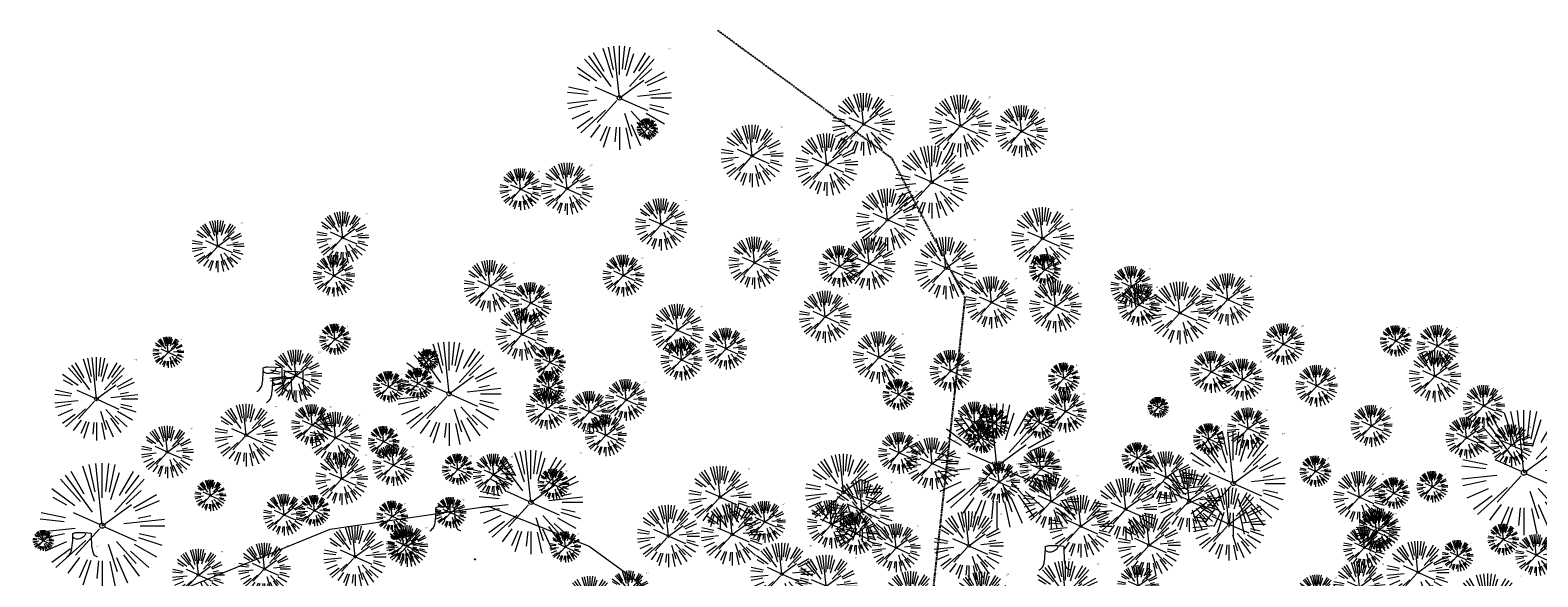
# Model space of a CAD drawing. Header units: feet. Extents: x 1134296 to 1140710, y 647902 to 649877.
# Tile 54 of 57: x 1134717 to 1135151, y 649329 to 649487. Entities that reach past the tile are written whole.
import ezdxf
from ezdxf.lldxf.tags import DXFTag

# ---------------------------------------------------------------- set-up
doc = ezdxf.new("R2010")
doc.units = ezdxf.units.FT
doc.header["$MEASUREMENT"] = 0
doc.linetypes.add('DIVIDE2', pattern=[0.625, 0.25, -0.125, 0, -0.125, 0, -0.125])
for name, color, linetype in [('C-CAMPSITE-PADS', 6, 'Continuous'), ('G-XREF', 7, 'Continuous'), ('V-FLOOD-PLAIN', 2, 'DIVIDE2')]:
    doc.layers.add(name, color=color, linetype=linetype)
for name, color, linetype, lineweight in [('V-SITE-VEGE', 55, 'Continuous', 18), ('V-SITE-VEGE-TEXT', 8, 'Continuous', 18), ('V-UTIL-POWR-LINE-UNDR', 8, 'EXIST_PROP POWER UNDERGROUND LINE 1', 15)]:
    doc.layers.add(name, color=color, linetype=linetype, lineweight=lineweight)
doc.styles.add('SEI-Dim & Leader', font='tahoma.ttf')
doc.styles.get("Standard").update_dxf_attribs({"font": 'arial.ttf'})
tags = doc.linetypes.add('EXIST_PROP POWER UNDERGROUND LINE 1', pattern='A,1.5,-0.2,["P-UG",Standard,S=0.08,R=0,X=-0.1,Y=-0.04],-0.3', length=2).pattern_tags.tags
tags[6] = DXFTag(74, 10)

# ---------------------------------------------------------------- blocks, each defined once
blk = doc.blocks.new('V-SITE-VEGE-Coniferious Tree 2')
at = {"color": 0, "linetype": 'ByBlock'}
for p, q in [((-0.057, 0.27), (-0.104, 0.489)), ((0, 0.003), (-0.052, 0.497)), ((0, 0.222), (0, 0.5)), ((0.029, 0.275), (0.052, 0.497)), ((0.057, 0.269), (0.104, 0.489)), ((-0.176, 0.195), (-0.335, 0.372)), ((-0.079, 0.109), (-0.294, 0.405)), ((-0.146, 0.253), (-0.25, 0.433)), ((-0.063, 0.193), (-0.155, 0.476)), ((0.069, 0.211), (0.138, 0.426)), ((0.098, 0.109), (0.335, 0.372)), ((0.139, 0.241), (0.25, 0.433)), ((0.187, 0.257), (0.294, 0.405)), ((-0.22, 0.16), (-0.405, 0.294)), ((0.192, 0.173), (0.312, 0.281)), ((0.249, 0.144), (0.433, 0.25)), ((-0.284, 0.164), (-0.393, 0.227)), ((-0.001, -0.001), (0.235, 0.171)), ((0.266, 0.118), (0.457, 0.203)), ((-0.306, 0.032), (-0.497, 0.052)), ((-0.296, 0.063), (-0.489, 0.104)), ((-0.02, 0.009), (-0.232, 0.103)), ((0.173, 0.018), (0.497, 0.052)), ((0.287, 0.061), (0.388, 0.083)), ((0.302, 0), (0.5, 0)), ((-0.218, -0.023), (-0.497, -0.052)), ((-0.302, -0.064), (-0.489, -0.104)), ((-0.132, -0.119), (-0.372, -0.335)), ((-0.023, -0.026), (-0.214, -0.237)), ((0.018, -0.008), (0.272, -0.121)), ((0.289, -0.094), (0.476, -0.155)), ((0.294, -0.062), (0.427, -0.091)), ((-0.288, -0.128), (-0.457, -0.203)), ((-0.255, -0.185), (-0.405, -0.294)), ((0.048, -0.147), (0.119, -0.367)), ((0.114, -0.127), (0.272, -0.302)), ((0.169, -0.232), (0.294, -0.405)), ((0.225, -0.203), (0.372, -0.335)), ((0.256, -0.148), (0.433, -0.25)), ((-0.184, -0.254), (-0.277, -0.381)), ((-0.121, -0.273), (-0.186, -0.417)), ((-0.091, -0.28), (-0.155, -0.476)), ((-0.03, -0.282), (-0.044, -0.422)), ((0, -0.282), (0, -0.5)), ((0.061, -0.287), (0.104, -0.489)), ((0.113, -0.254), (0.203, -0.457))]:
    blk.add_line(p, q, dxfattribs=at)
blk.add_circle((0, 0), 0.0208)
blk = doc.blocks.new('V-SITE-VEGE-Stump')
for points in [[(-0.123, -0.014, 0.052613), (-0.099, 0.008, 0.106195), (-0.091, 0.022, 0.044862), (-0.084, 0.053, 0.020074), (-0.078, 0.123, 0.011675), (-0.077, 0.136, 0.007866), (-0.078, 0.156)], [(-0.078, 0.156, -0.027668), (-0.053, 0.163, -0.067978), (-0.043, 0.164), (0.009, 0.162), (0.054, 0.159)], [(0.015, 0.161, -0.082864), (0.008, 0.142, -0.111324), (-0.002, 0.131, -0.039313), (-0.016, 0.122, -0.049197), (-0.028, 0.118, -0.066002), (-0.045, 0.116, -0.070187), (-0.06, 0.118, -0.114859), (-0.069, 0.122, -0.075938), (-0.077, 0.133)], [(0.054, 0.159, 0.004334), (0.054, 0.137, 0.008344), (0.054, 0.125), (0.056, 0.076, 0.046252), (0.062, 0.032, 0.069625), (0.073, 0.004, 0.149725), (0.079, -0.002, 0.058523), (0.099, -0.009)]]:
    blk.add_lwpolyline(points, format="xyb")
blk = doc.blocks.new('C_XBASE-PACTOLA_02403811')
at = {"layer": 'V-FLOOD-PLAIN', "flags": 128}
blk.add_lwpolyline([(1134914.78, 649486.68), (1134964.91, 649449.91), (1134986.13, 649409.61), (1134975.35, 649311.08), (1134958.92, 649205.06), (1134955.56, 649145.24), (1134964.04, 649110.86), (1134999.27, 649088), (1135032.63, 649078.28), (1135064.17, 649081.71), (1135129.22, 649125.04), (1135225.74, 649171.74), (1135337.32, 649207.17), (1135395.2, 649212.43)], dxfattribs=at)
at = {"layer": 'V-UTIL-POWR-LINE-UNDR', "flags": 128}
blk.add_lwpolyline([(1134480.13, 648231.49), (1134495, 648496.17), (1134496.35, 648566.44), (1134464.63, 648641.53), (1134459.68, 648691.6), (1134473.79, 648747.28), (1134487.67, 648772.88), (1134492.62, 648802.57), (1134496.09, 648841.02), (1134500.8, 648860.32), (1134494.59, 648928.38), (1134495.61, 649027.12), (1134495.96, 649106.74), (1134599.22, 649131.5), (1134637.55, 649168.54), (1134656.34, 649214.88), (1134694.64, 649279.09), (1134746.48, 649319.73), (1134803.11, 649342.85), (1134848.62, 649349.48), (1134877.8, 649337.9), (1134908.97, 649315.13), (1134965.72, 649315.53), (1135021.66, 649297.83), (1135074.57, 649267.3), (1135109.81, 649210.95), (1135119.86, 649164.36), (1135144.6, 649102.15)], dxfattribs=at)
at = {"layer": 'V-SITE-VEGE'}
for name, p, xscale, yscale, zscale in [('V-SITE-VEGE-Coniferious Tree 2', (1134886.48, 649467.14), 29.99963760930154, 29.99963760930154, 29.99963760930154), ('V-SITE-VEGE-Coniferious Tree 2', (1134956.92, 649459.56), 17.99978256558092, 17.99978256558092, 17.99978256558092), ('V-SITE-VEGE-Coniferious Tree 2', (1134984.82, 649459.06), 17.99978256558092, 17.99978256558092, 17.99978256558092), ('V-SITE-VEGE-Coniferious Tree 2', (1135002.44, 649457.52), 14.99981880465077, 14.99981880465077, 14.99981880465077), ('V-SITE-VEGE-Coniferious Tree 2', (1134924.75, 649450.42), 17.99978256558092, 17.99978256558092, 17.99978256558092), ('V-SITE-VEGE-Coniferious Tree 2', (1134946.26, 649447.93), 17.99978256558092, 17.99978256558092, 17.99978256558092), ('V-SITE-VEGE-Coniferious Tree 2', (1134976.55, 649442.85), 20.99974632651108, 20.99974632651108, 20.99974632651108), ('V-SITE-VEGE-Coniferious Tree 2', (1134871.38, 649440.95), 14.99981880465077, 14.99981880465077, 14.99981880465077), ('V-SITE-VEGE-Coniferious Tree 2', (1134898.56, 649430.68), 14.99981880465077, 14.99981880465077, 14.99981880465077), ('V-SITE-VEGE-Coniferious Tree 2', (1134963.81, 649432.01), 17.99978256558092, 17.99978256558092, 17.99978256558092), ('V-SITE-VEGE-Coniferious Tree 2', (1134806.69, 649426.87), 14.99981880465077, 14.99981880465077, 14.99981880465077), ('V-SITE-VEGE-Coniferious Tree 2', (1135008.48, 649426.6), 17.99978256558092, 17.99978256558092, 17.99978256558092), ('V-SITE-VEGE-Coniferious Tree 2', (1134770.74, 649424.39), 14.99981880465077, 14.99981880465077, 14.99981880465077), ('V-SITE-VEGE-Coniferious Tree 2', (1134925.46, 649419.61), 14.99981880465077, 14.99981880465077, 14.99981880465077), ('V-SITE-VEGE-Coniferious Tree 2', (1134958.54, 649419.3), 14.99981880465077, 14.99981880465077, 14.99981880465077), ('V-SITE-VEGE-Coniferious Tree 2', (1134980.64, 649418.08), 17.99978256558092, 17.99978256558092, 17.99978256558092), ('V-SITE-VEGE-Coniferious Tree 2', (1134849.14, 649412.87), 14.99981880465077, 14.99981880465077, 14.99981880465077), ('V-SITE-VEGE-Coniferious Tree 2', (1135009.19, 649417.61), 8.999891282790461, 8.999891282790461, 8.999891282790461), ('V-SITE-VEGE-Coniferious Tree 2', (1134993.81, 649408.19), 14.99981880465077, 14.99981880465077, 14.99981880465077), ('V-SITE-VEGE-Coniferious Tree 2', (1135061.91, 649409.04), 14.99981880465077, 14.99981880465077, 14.99981880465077), ('V-SITE-VEGE-Coniferious Tree 2', (1134945.82, 649404.03), 14.99981880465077, 14.99981880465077, 14.99981880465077), ('V-SITE-VEGE-Coniferious Tree 2', (1135012.24, 649407.05), 14.99981880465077, 14.99981880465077, 14.99981880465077), ('V-SITE-VEGE-Coniferious Tree 2', (1135048.11, 649405.13), 17.99978256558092, 17.99978256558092, 17.99978256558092), ('V-SITE-VEGE-Coniferious Tree 2', (1134903.2, 649400.24), 14.99981880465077, 14.99981880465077, 14.99981880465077), ('V-SITE-VEGE-Coniferious Tree 2', (1134858.35, 649398.97), 14.99981880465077, 14.99981880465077, 14.99981880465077), ('V-SITE-VEGE-Coniferious Tree 2', (1134756.4, 649393.8), 8.999891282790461, 8.999891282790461, 8.999891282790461), ('V-SITE-VEGE-Coniferious Tree 2', (1134804.47, 649397.53), 8.999891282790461, 8.999891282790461, 8.999891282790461), ('V-SITE-VEGE-Coniferious Tree 2', (1134961.37, 649392.34), 14.99981880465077, 14.99981880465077, 14.99981880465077), ('V-SITE-VEGE-Coniferious Tree 2', (1135110.36, 649397.07), 8.999891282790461, 8.999891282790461, 8.999891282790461), ('V-SITE-VEGE-Coniferious Tree 2', (1134793.19, 649387.04), 14.99981880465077, 14.99981880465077, 14.99981880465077), ('V-SITE-VEGE-Coniferious Tree 2', (1134837.39, 649381.85), 29.99963760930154, 29.99963760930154, 29.99963760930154), ('V-SITE-VEGE-Coniferious Tree 2', (1134866.48, 649390.85), 8.999891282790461, 8.999891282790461, 8.999891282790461), ('V-SITE-VEGE-Coniferious Tree 2', (1135121.67, 649386.91), 14.99981880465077, 14.99981880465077, 14.99981880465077), ('V-SITE-VEGE-Stump', (1134786.93, 649383.02), 40.31522404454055, 40.31522404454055, 40.31522404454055), ('V-SITE-VEGE-Coniferious Tree 2', (1135014.65, 649386.31), 8.999891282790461, 8.999891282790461, 8.999891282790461), ('V-SITE-VEGE-Stump', (1134789.68, 649379.83), 40.31522404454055, 40.31522404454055, 40.31522404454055), ('V-SITE-VEGE-Stump', (1134793.04, 649381.75), 40.31522404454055, 40.31522404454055, 40.31522404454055), ('V-SITE-VEGE-Coniferious Tree 2', (1134819.97, 649383.85), 8.999891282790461, 8.999891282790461, 8.999891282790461), ('V-SITE-VEGE-Coniferious Tree 2', (1134828.41, 649384.79), 8.999891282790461, 8.999891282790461, 8.999891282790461), ('V-SITE-VEGE-Coniferious Tree 2', (1134866.2, 649383.49), 8.999891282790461, 8.999891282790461, 8.999891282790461), ('V-SITE-VEGE-Coniferious Tree 2', (1134966.96, 649381.6), 8.999891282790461, 8.999891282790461, 8.999891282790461), ('V-SITE-VEGE-Coniferious Tree 2', (1134778.86, 649369.91), 17.99978256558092, 17.99978256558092, 17.99978256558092), ('V-SITE-VEGE-Coniferious Tree 2', (1134804.64, 649369.12), 14.99981880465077, 14.99981880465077, 14.99981880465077), ('V-SITE-VEGE-Coniferious Tree 2', (1134995.36, 649361.01), 35.99956513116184, 35.99956513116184, 35.99956513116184), ('V-SITE-VEGE-Coniferious Tree 2', (1134994.3, 649373.33), 8.999891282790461, 8.999891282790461, 8.999891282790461), ('V-SITE-VEGE-Coniferious Tree 2', (1135007.75, 649373.44), 8.999891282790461, 8.999891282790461, 8.999891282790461), ('V-SITE-VEGE-Coniferious Tree 2', (1135147.33, 649359.08), 35.99956513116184, 35.99956513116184, 35.99956513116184), ('V-SITE-VEGE-Coniferious Tree 2', (1134756.14, 649365.05), 14.99981880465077, 14.99981880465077, 14.99981880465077), ('V-SITE-VEGE-Coniferious Tree 2', (1134818.51, 649368.03), 8.999891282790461, 8.999891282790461, 8.999891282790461), ('V-SITE-VEGE-Coniferious Tree 2', (1134990.77, 649369.22), 8.999891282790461, 8.999891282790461, 8.999891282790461), ('V-SITE-VEGE-Coniferious Tree 2', (1135056.48, 649368.81), 8.999891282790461, 8.999891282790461, 8.999891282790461), ('V-SITE-VEGE-Coniferious Tree 2', (1134976.7, 649361.72), 14.99981880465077, 14.99981880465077, 14.99981880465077), ('V-SITE-VEGE-Coniferious Tree 2', (1135035.88, 649363.32), 8.999891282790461, 8.999891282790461, 8.999891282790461), ('V-SITE-VEGE-Coniferious Tree 2', (1135063.51, 649356), 29.99963760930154, 29.99963760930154, 29.99963760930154), ('V-SITE-VEGE-Coniferious Tree 2', (1134806.41, 649357.35), 14.99981880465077, 14.99981880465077, 14.99981880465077), ('V-SITE-VEGE-Coniferious Tree 2', (1134839.87, 649360.06), 8.999891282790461, 8.999891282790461, 8.999891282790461), ('V-SITE-VEGE-Coniferious Tree 2', (1134860.97, 649350.55), 29.99963760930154, 29.99963760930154, 29.99963760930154), ('V-SITE-VEGE-Coniferious Tree 2', (1134951.07, 649353.48), 21.99973424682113, 21.99973424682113, 21.99973424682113), ('V-SITE-VEGE-Coniferious Tree 2', (1135044.2, 649357.72), 14.99981880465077, 14.99981880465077, 14.99981880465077), ('V-SITE-VEGE-Coniferious Tree 2', (1135087.2, 649359.47), 8.999891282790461, 8.999891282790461, 8.999891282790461), ('V-SITE-VEGE-Coniferious Tree 2', (1134737.38, 649343.8), 35.99956513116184, 35.99956513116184, 35.99956513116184), ('V-SITE-VEGE-Coniferious Tree 2', (1134867.47, 649355.74), 8.999891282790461, 8.999891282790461, 8.999891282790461), ('V-SITE-VEGE-Coniferious Tree 2', (1134915.5, 649352.04), 17.99978256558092, 17.99978256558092, 17.99978256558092), ('V-SITE-VEGE-Coniferious Tree 2', (1135050.77, 649351.05), 17.99978256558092, 17.99978256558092, 17.99978256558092), ('V-SITE-VEGE-Coniferious Tree 2', (1135099.89, 649352.03), 14.99981880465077, 14.99981880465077, 14.99981880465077), ('V-SITE-VEGE-Coniferious Tree 2', (1135120.91, 649355.02), 8.999891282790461, 8.999891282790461, 8.999891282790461), ('V-SITE-VEGE-Coniferious Tree 2', (1134768.55, 649352.51), 8.999891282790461, 8.999891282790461, 8.999891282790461), ('V-SITE-VEGE-Coniferious Tree 2', (1134956.5, 649348.08), 17.99978256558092, 17.99978256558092, 17.99978256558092), ('V-SITE-VEGE-Coniferious Tree 2', (1135032.49, 649348.54), 17.99978256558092, 17.99978256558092, 17.99978256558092), ('V-SITE-VEGE-Coniferious Tree 2', (1135062.27, 649344.25), 20.99974632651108, 20.99974632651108, 20.99974632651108), ('V-SITE-VEGE-Coniferious Tree 2', (1135109.83, 649353.2), 8.999891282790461, 8.999891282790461, 8.999891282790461), ('V-SITE-VEGE-Coniferious Tree 2', (1134798.52, 649348.14), 8.999891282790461, 8.999891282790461, 8.999891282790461), ('V-SITE-VEGE-Coniferious Tree 2', (1134820.97, 649346.49), 8.999891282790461, 8.999891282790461, 8.999891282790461), ('V-SITE-VEGE-Coniferious Tree 2', (1134837.79, 649347.55), 8.999891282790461, 8.999891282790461, 8.999891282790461), ('V-SITE-VEGE-Coniferious Tree 2', (1134947.68, 649344.21), 13.99983088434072, 13.99983088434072, 13.99983088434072), ('V-SITE-VEGE-Coniferious Tree 2', (1135019.5, 649343.63), 17.99978256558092, 17.99978256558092, 17.99978256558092), ('V-SITE-VEGE-Stump', (1134836.76, 649342.77), 40.31522404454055, 40.31522404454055, 40.31522404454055), ('V-SITE-VEGE-Coniferious Tree 2', (1134900.62, 649340.81), 17.99978256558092, 17.99978256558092, 17.99978256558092), ('V-SITE-VEGE-Coniferious Tree 2', (1134919.03, 649341.28), 17.99978256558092, 17.99978256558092, 17.99978256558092), ('V-SITE-VEGE-Coniferious Tree 2', (1134987.24, 649338), 19.99975840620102, 19.99975840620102, 19.99975840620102), ('V-SITE-VEGE-Coniferious Tree 2', (1135039.27, 649338.21), 17.99978256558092, 17.99978256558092, 17.99978256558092), ('V-SITE-VEGE-Stump', (1134732.02, 649335.27), 40.31522404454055, 40.31522404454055, 40.31522404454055), ('V-SITE-VEGE-Coniferious Tree 2', (1134810.25, 649334.85), 17.99978256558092, 17.99978256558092, 17.99978256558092), ('V-SITE-VEGE-Coniferious Tree 2', (1134824.24, 649338.28), 8.999891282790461, 8.999891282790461, 8.999891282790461), ('V-SITE-VEGE-Coniferious Tree 2', (1134870.9, 649337.67), 8.999891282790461, 8.999891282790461, 8.999891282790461), ('V-SITE-VEGE-Coniferious Tree 2', (1134966.3, 649337.42), 13.99983088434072, 13.99983088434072, 13.99983088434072), ('V-SITE-VEGE-Coniferious Tree 2', (1135141.39, 649339.82), 8.999891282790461, 8.999891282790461, 8.999891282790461), ('V-SITE-VEGE-Coniferious Tree 2', (1134784.13, 649331.34), 14.99981880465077, 14.99981880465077, 14.99981880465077), ('V-SITE-VEGE-Coniferious Tree 2', (1134933.33, 649329.86), 17.99978256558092, 17.99978256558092, 17.99978256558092), ('V-SITE-VEGE-Stump', (1135012.44, 649331.52), 40.31522404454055, 40.31522404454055, 40.31522404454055), ('V-SITE-VEGE-Coniferious Tree 2', (1135116.75, 649330.35), 17.99978256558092, 17.99978256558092, 17.99978256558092), ('V-SITE-VEGE-Coniferious Tree 2', (1135128.21, 649335.13), 8.999891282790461, 8.999891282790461, 8.999891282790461), ('V-SITE-VEGE-Coniferious Tree 2', (1134765.09, 649329.6), 14.99981880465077, 14.99981880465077, 14.99981880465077), ('V-SITE-VEGE-Coniferious Tree 2', (1134946.1, 649326.38), 17.99978256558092, 17.99978256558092, 17.99978256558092), ('V-SITE-VEGE-Coniferious Tree 2', (1135015.17, 649323.67), 19.99975840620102, 19.99975840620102, 19.99975840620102), ('V-SITE-VEGE-Coniferious Tree 2', (1135099.88, 649326.07), 14.99981880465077, 14.99981880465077, 14.99981880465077), ('V-SITE-VEGE-Coniferious Tree 2', (1134878.03, 649321.77), 14.99981880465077, 14.99981880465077, 14.99981880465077), ('V-SITE-VEGE-Coniferious Tree 2', (1135136.89, 649319.5), 20.99974632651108, 20.99974632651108, 20.99974632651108)]:
    blk.add_blockref(name, p, dxfattribs=dict(at, xscale=xscale, yscale=yscale, zscale=zscale))
at = {"layer": 'V-SITE-VEGE', "rotation": 8.537736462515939e-07}
for p, xscale, yscale, zscale in [((1134894.53, 649458.21), 5.999927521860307, 5.999927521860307, 5.999927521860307), ((1134858, 649440.79), 11.99985504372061, 11.99985504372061, 11.99985504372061), ((1134949.96, 649418.56), 11.99985504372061, 11.99985504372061, 11.99985504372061), ((1134804.19, 649415.85), 11.99985504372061, 11.99985504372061, 11.99985504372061), ((1134887.64, 649415.92), 11.99985504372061, 11.99985504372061, 11.99985504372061), ((1135034.12, 649412.68), 11.99985504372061, 11.99985504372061, 11.99985504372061), ((1134860.98, 649408), 11.99985504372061, 11.99985504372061, 11.99985504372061), ((1135036.21, 649407.45), 11.99985504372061, 11.99985504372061, 11.99985504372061), ((1134917.24, 649394.84), 11.99985504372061, 11.99985504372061, 11.99985504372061), ((1135077.97, 649396.14), 11.99985504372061, 11.99985504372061, 11.99985504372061), ((1135122.37, 649395.61), 11.99985504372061, 11.99985504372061, 11.99985504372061), ((1134831.46, 649391.65), 5.999927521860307, 5.999927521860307, 5.999927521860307), ((1134904.4, 649391.65), 11.99985504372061, 11.99985504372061, 11.99985504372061), ((1134982.01, 649388.46), 11.99985504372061, 11.99985504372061, 11.99985504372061), ((1135057.16, 649388.12), 11.99985504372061, 11.99985504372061, 11.99985504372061), ((1134735.66, 649380.35), 23.99971008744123, 23.99971008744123, 23.99971008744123), ((1135066.22, 649385.94), 11.99985504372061, 11.99985504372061, 11.99985504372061), ((1135087.55, 649384.1), 11.99985504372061, 11.99985504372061, 11.99985504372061), ((1134888.44, 649380.06), 11.99985504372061, 11.99985504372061, 11.99985504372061), ((1134865.55, 649377.58), 11.99985504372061, 11.99985504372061, 11.99985504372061), ((1134877.86, 649376.6), 11.99985504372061, 11.99985504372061, 11.99985504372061), ((1135015.15, 649376.71), 11.99985504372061, 11.99985504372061, 11.99985504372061), ((1135041.86, 649377.9), 5.999927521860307, 5.999927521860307, 5.999927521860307), ((1135135.77, 649378.34), 11.99985504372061, 11.99985504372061, 11.99985504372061), ((1134797.93, 649372.82), 11.99985504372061, 11.99985504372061, 11.99985504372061), ((1134989.02, 649373.53), 11.99985504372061, 11.99985504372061, 11.99985504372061), ((1135067.83, 649371.84), 11.99985504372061, 11.99985504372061, 11.99985504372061), ((1135103.35, 649372.58), 11.99985504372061, 11.99985504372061, 11.99985504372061), ((1134882.55, 649369.86), 11.99985504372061, 11.99985504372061, 11.99985504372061), ((1135130.74, 649369.15), 11.99985504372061, 11.99985504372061, 11.99985504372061), ((1135143.71, 649367), 11.99985504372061, 11.99985504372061, 11.99985504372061), ((1134967.19, 649364.79), 11.99985504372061, 11.99985504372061, 11.99985504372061), ((1134821.33, 649361.27), 11.99985504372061, 11.99985504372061, 11.99985504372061), ((1134850.24, 649358.54), 11.99985504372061, 11.99985504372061, 11.99985504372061), ((1135007.96, 649360.11), 11.99985504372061, 11.99985504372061, 11.99985504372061), ((1134995.96, 649356.39), 11.99985504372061, 11.99985504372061, 11.99985504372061), ((1135011, 649350.8), 15.99980672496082, 15.99980672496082, 15.99980672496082), ((1134789.79, 649346.95), 11.99985504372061, 11.99985504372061, 11.99985504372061), ((1134928.41, 649344.89), 11.99985504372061, 11.99985504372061, 11.99985504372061), ((1134954.74, 649341.54), 11.99985504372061, 11.99985504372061, 11.99985504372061), ((1135104.79, 649342.06), 11.99985504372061, 11.99985504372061, 11.99985504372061), ((1135105.67, 649342.75), 11.99985504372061, 11.99985504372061, 11.99985504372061), ((1134720.36, 649339.52), 5.999927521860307, 5.999927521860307, 5.999927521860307), ((1134825.29, 649337.93), 11.99985504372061, 11.99985504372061, 11.99985504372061), ((1135101.3, 649337.51), 11.99985504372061, 11.99985504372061, 11.99985504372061), ((1135150.89, 649335.32), 11.99985504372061, 11.99985504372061, 11.99985504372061), ((1134889.26, 649324.85), 11.99985504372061, 11.99985504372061, 11.99985504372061), ((1134970.52, 649322.66), 15.99980672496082, 15.99980672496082, 15.99980672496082), ((1134991.02, 649322.53), 15.99980672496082, 15.99980672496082, 15.99980672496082), ((1135036.1, 649326.43), 11.99985504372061, 11.99985504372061, 11.99985504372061), ((1135087.67, 649323.64), 11.99985504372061, 11.99985504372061, 11.99985504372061)]:
    blk.add_blockref('V-SITE-VEGE-Coniferious Tree 2', p, dxfattribs=dict(at, xscale=xscale, yscale=yscale, zscale=zscale))
at = {"layer": 'V-SITE-VEGE-TEXT', "char_height": 0.4, "attachment_point": 7, "style": 'SEI-Dim & Leader'}
for s, insert in [('30"', (1134900.43, 649481.14)), ('18"', (1134964.9, 649467.56)), ('18"', (1134992.79, 649467.06)), ('15"', (1135008.92, 649464.02)), ('6"', (1134896.52, 649460.21)), ('18"', (1134932.73, 649458.42)), ('18"', (1134954.24, 649455.93)), ('21"', (1134986.02, 649452.35)), ('12"', (1134862.98, 649445.79)), ('15"', (1134877.86, 649447.45)), ('15"', (1134905.04, 649437.18)), ('18"', (1134971.78, 649440.01)), ('15"', (1134813.17, 649433.37)), ('18"', (1135016.45, 649434.6)), ('15"', (1134777.22, 649430.89)), ('15"', (1134931.94, 649426.11)), ('15"', (1134965.02, 649425.8)), ('18"', (1134988.61, 649426.08)), ('12"', (1134809.17, 649420.85)), ('15"', (1134855.62, 649419.37)), ('12"', (1134892.63, 649420.92)), ('12"', (1134954.95, 649423.56)), ('9"', (1135012.67, 649421.11)), ('12"', (1135039.1, 649417.68)), ('15"', (1135068.39, 649415.54)), ('12"', (1134865.97, 649413)), ('15"', (1135000.29, 649414.69)), ('15"', (1135018.72, 649413.55)), ('12"', (1135041.2, 649412.45)), ('18"', (1135056.08, 649413.13)), ('15"', (1134909.68, 649406.74)), ('15"', (1134952.3, 649410.53)), ('15"', (1134864.83, 649405.47)), ('9"', (1134807.95, 649401.03)), ('12"', (1134922.23, 649399.84)), ('15"', (1134967.85, 649398.84)), ('12"', (1135082.95, 649401.14)), ('9"', (1135113.85, 649400.57)), ('12"', (1135127.35, 649400.61)), ('9"', (1134759.88, 649397.3)), ('15"', (1134799.67, 649393.54)), ('6"', (1134833.45, 649393.65)), ('30"', (1134851.35, 649395.85)), ('9"', (1134869.96, 649394.35)), ('12"', (1134909.38, 649396.65)), ('12"', (1134986.99, 649393.46)), ('15"', (1135128.14, 649393.41)), ('24"', (1134746.62, 649391.35)), ('9"', (1135018.13, 649389.81)), ('12"', (1135062.14, 649393.12)), ('12"', (1135071.2, 649390.94)), ('12"', (1135092.53, 649389.1)), ('9"', (1134790.41, 649385.62)), ('9"', (1134823.46, 649387.35)), ('9"', (1134831.9, 649388.29)), ('9"', (1134869.69, 649386.99)), ('12"', (1134893.43, 649385.06)), ('9"', (1134970.44, 649385.1)), ('18"', (1134793.16, 649382.43)), ('18"', (1134796.51, 649384.35)), ('12"', (1134870.53, 649382.58)), ('12"', (1134882.84, 649381.6)), ('12"', (1135020.13, 649381.71)), ('12"', (1135140.75, 649383.34)), ('18"', (1134786.83, 649377.91)), ('12"', (1134802.91, 649377.82)), ('12"', (1134994, 649378.53)), ('9"', (1134997.79, 649376.83)), ('9"', (1135011.24, 649376.94)), ('36"', (1135012.31, 649378.01)), ('6"', (1135043.85, 649379.9)), ('12"', (1135072.81, 649376.84)), ('12"', (1135108.33, 649377.58)), ('15"', (1134762.62, 649371.55)), ('15"', (1134811.12, 649375.62)), ('12"', (1134887.53, 649374.86)), ('9"', (1134994.26, 649372.72)), ('9"', (1135059.96, 649372.31)), ('12"', (1135135.72, 649374.15)), ('12"', (1135148.69, 649372)), ('9"', (1134822, 649371.53)), ('12"', (1134972.17, 649369.79)), ('15"', (1134983.18, 649368.22)), ('30"', (1135077.47, 649370)), ('15"', (1134812.89, 649363.85)), ('12"', (1134826.32, 649366.27)), ('9"', (1134843.36, 649363.56)), ('12"', (1134855.22, 649363.54)), ('30"', (1134874.93, 649364.55)), ('22"', (1134961.04, 649363.48)), ('12"', (1135012.94, 649365.11)), ('9"', (1135039.37, 649366.82)), ('15"', (1135050.68, 649364.22)), ('9"', (1135090.69, 649362.97)), ('36"', (1134754.33, 649360.8)), ('9"', (1134870.96, 649359.24)), ('18"', (1134923.47, 649360.04)), ('12"', (1135000.95, 649361.39)), ('18"', (1135058.75, 649359.05)), ('15"', (1135106.37, 649358.53)), ('9"', (1135124.4, 649358.52)), ('9"', (1134772.04, 649356.01)), ('18"', (1134964.47, 649356.08)), ('16"', (1135017.97, 649357.8)), ('18"', (1135040.46, 649356.54)), ('9"', (1135113.32, 649356.7)), ('12"', (1134794.77, 649351.95)), ('9"', (1134802.01, 649351.64)), ('9"', (1134824.46, 649349.99)), ('9"', (1134841.27, 649351.05)), ('12"', (1134933.39, 649349.89)), ('14"', (1134953.66, 649350.21)), ('18"', (1135027.48, 649351.63)), ('21"', (1135071.74, 649353.75)), ('18"', (1134908.59, 649348.81)), ('18"', (1134927, 649349.28)), ('12"', (1134959.72, 649346.54)), ('20"', (1134996.22, 649347)), ('18"', (1135047.24, 649346.21)), ('12"', (1135109.78, 649347.06)), ('12"', (1135110.65, 649347.75)), ('6"', (1134722.35, 649341.52)), ('18"', (1134818.23, 649342.85)), ('9"', (1134827.73, 649341.78)), ('12"', (1134830.27, 649342.93)), ('15"', (1134840.23, 649345.37)), ('9"', (1134874.39, 649341.17)), ('14"', (1134972.28, 649343.42)), ('12"', (1135106.29, 649342.51)), ('9"', (1135144.88, 649343.32)), ('12"', (1134735.5, 649337.87)), ('15"', (1134790.61, 649337.84)), ('18"', (1134941.31, 649337.86)), ('18"', (1135124.73, 649338.35)), ('9"', (1135131.7, 649338.63)), ('15"', (1134771.57, 649336.1)), ('18"', (1134954.08, 649334.38)), ('12"', (1135015.92, 649334.12)), ('20"', (1135024.14, 649332.67)), ('15"', (1135106.35, 649332.57)), ('12"', (1134894.24, 649329.85)), ('16"', (1134977.5, 649329.66)), ('16"', (1134998, 649329.53)), ('12"', (1135041.08, 649331.43)), ('12"', (1135092.65, 649328.64)), ('21"', (1135146.36, 649329))]:
    blk.add_mtext(s, dxfattribs=dict(at, insert=insert))
blk = doc.blocks.new('C_PBASE-PACTOLA_02403811')
at = {"layer": 'C-CAMPSITE-PADS'}
blk.add_lwpolyline([(1134845.12, 649333.99), (1134844.63, 649334.11)], dxfattribs=at)

msp = doc.modelspace()

# ---------------------------------------------------------------- block references
at = {"layer": 'G-XREF'}
for name in ['C_PBASE-PACTOLA_02403811', 'C_XBASE-PACTOLA_02403811']:
    msp.add_blockref(name, (0, 0), dxfattribs=at)

doc.saveas('drawing.dxf')
